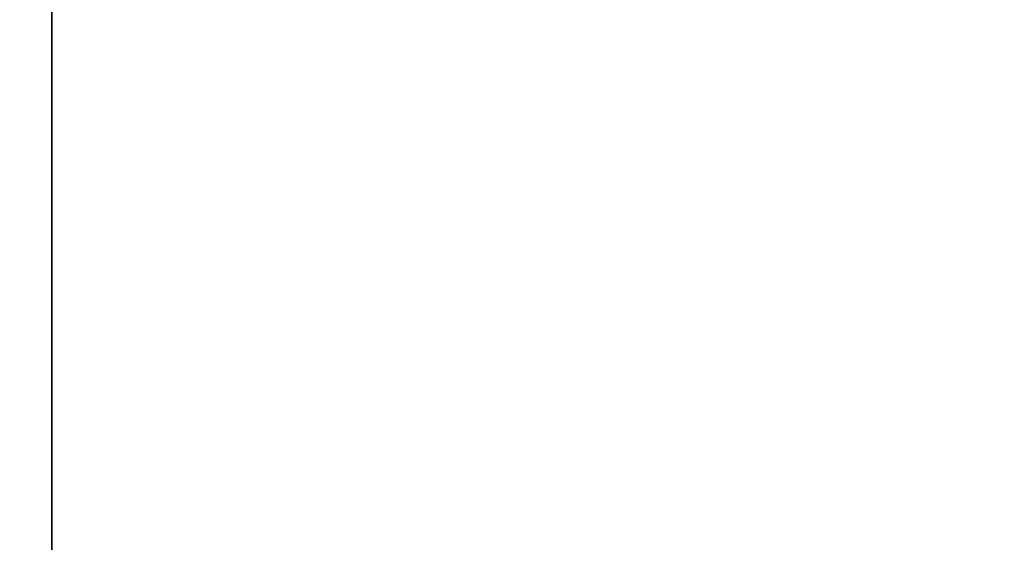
# Model space of a CAD drawing. Extents: x 0 to 80, y 0 to 80.
# Tile 179 of 256: x 8.3747 to 8.4721, y 35.319 to 35.3706. Entities that reach past the tile are written whole.
import ezdxf

# ---------------------------------------------------------------- set-up
doc = ezdxf.new("R2010")
doc.units = 0
doc.header["$LTSCALE"] = 25.4
doc.layers.get('0').update_dxf_attribs({"color": 13, "linetype": 'CONTINUOUS'})

# ---------------------------------------------------------------- blocks, each defined once
blk = doc.blocks.new('ORBIT-I-KINKIET-20-7806-78')
at = {"color": 7}
blk.add_line((24.774519, 35.76836, 304.122559), (24.774519, 35.64608, 304.122559), dxfattribs=at)
mesh = blk.add_polyface(dxfattribs=at)
corners = [(25.044687, 35.76836, 343.570343), (24.319977, 35.64608, 343.135315), (25.044687, 35.64608, 343.570343)]
mesh.append_faces([[corners[k] for k in face] for face in [(0, 1, 2)]], dxfattribs={"color": 7})
mesh = blk.add_polyface(dxfattribs=at)
corners = [(25.044687, 35.76836, 343.570343), (24.319977, 35.76836, 343.135315), (24.319977, 35.64608, 343.135315)]
mesh.append_faces([[corners[k] for k in face] for face in [(0, 1, 2)]], dxfattribs={"color": 7})
mesh = blk.add_polyface(dxfattribs=at)
corners = [(25.482746, 35.64608, 303.722137), (24.774519, 35.76836, 304.122559), (25.482746, 35.76836, 303.722137)]
mesh.append_faces([[corners[k] for k in face] for face in [(0, 1, 2)]], dxfattribs={"color": 7})
mesh = blk.add_polyface(dxfattribs=at)
corners = [(25.482746, 35.64608, 303.722137), (24.774519, 35.64608, 304.122559), (24.774519, 35.76836, 304.122559)]
mesh.append_faces([[corners[k] for k in face] for face in [(0, 1, 2)]], dxfattribs={"color": 7})

msp = doc.modelspace()

# ---------------------------------------------------------------- block references
at = {"color": 0}
msp.add_blockref('ORBIT-I-KINKIET-20-7806-78', (-16.396614, -0.346078, -57.5), dxfattribs=at)

doc.saveas('drawing.dxf')
